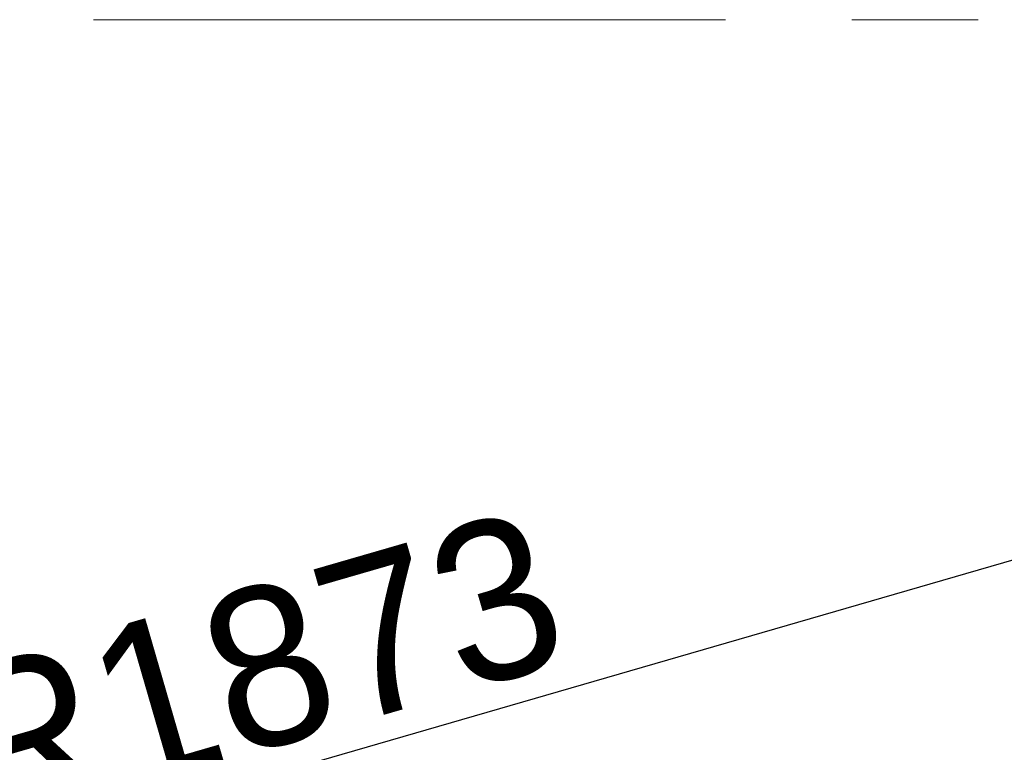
# Model space of a CAD drawing. Header units: millimetres. Extents: x 6316 to 18291, y -19059 to -9021.
# Tile 38 of 146: x 11323 to 11818, y -15547 to -15178. Entities that reach past the tile are written whole.
import ezdxf

# ---------------------------------------------------------------- set-up
doc = ezdxf.new("R2010")
doc.units = ezdxf.units.MM
doc.header["$LTSCALE"] = 10
doc.header["$PDSIZE"] = -1
doc.linetypes.add('CENTER', pattern=[50.8, 31.75, -6.35, 6.35, -6.35])
doc.layers.get('Defpoints').update_dxf_attribs({"true_color": 0x5e5e5e})
doc.layers.add('中心线层', color=1, linetype='CENTER')
doc.dimstyles.new('ISO-25', dxfattribs={"dimscale": 20, "dimtxt": 4, "dimasz": 3.05, "dimexe": 3, "dimexo": 0.625, "dimtad": 1, "dimdec": 0, "dimtxsty": 'Standard', "dimcen": 2.5, "dimclrd": 1, "dimclre": 1, "dimclrt": 4, "dimadec": 1, "dimazin": 2, "dimtfac": 1, "dimtdec": 0, "dimtmove": 0, "dimatfit": 0, "dimfxl": 1, "dimarcsym": 0})

# ---------------------------------------------------------------- blocks, each defined once
blk = doc.blocks.new('*D144')
at = {"layer": 'Defpoints', "color": 0, "linetype": 'ByBlock', "lineweight": 20, "transparency": 16777216}
for p in [(12383.33, -15287.41), (10584.24, -15808.37)]:
    blk.add_point(p, dxfattribs=at)
at = {"layer": '中心线层', "color": 1, "linetype": 'ByBlock', "lineweight": -2, "transparency": 16777216}
blk.add_line((10584.24, -15808.37), (12324.74, -15304.37), dxfattribs=at)
at = {"layer": '中心线层', "color": 1, "linetype": 'ByBlock', "lineweight": 20, "transparency": 16777216}
blk.add_solid([(12321.91, -15294.61), (12327.57, -15314.14), (12383.33, -15287.41)], dxfattribs=at)
at = {"layer": '中心线层', "color": 4, "linetype": 'ByBlock', "lineweight": 20, "transparency": 16777216, "insert": (11439.89, -15505.95), "char_height": 80, "attachment_point": 5, "rotation": 16.1496}
blk.add_mtext('R1873', dxfattribs=at)

msp = doc.modelspace()

# ---------------------------------------------------------------- linework, layer by layer
at = {"layer": '中心线层', "color": 2, "linetype": 'CENTER', "lineweight": 20}
msp.add_line((8820.36, -15178.43), (12348.13, -15178.43), dxfattribs=at)

# ---------------------------------------------------------------- dimensions: what is measured, and where the dimension line sits
at = {"layer": '中心线层', "color": 1, "linetype": 'ByBlock', "lineweight": 20}
dim = msp.add_radius_dim(center=(10584.24, -15808.37), mpoint=(12383.33, -15287.41), dimstyle='ISO-25', dxfattribs=at)
dim.commit()
dim.dimension.update_dxf_attribs({"geometry": '*D144', "text_midpoint": (11439.89, -15505.95)})

doc.saveas('drawing.dxf')
